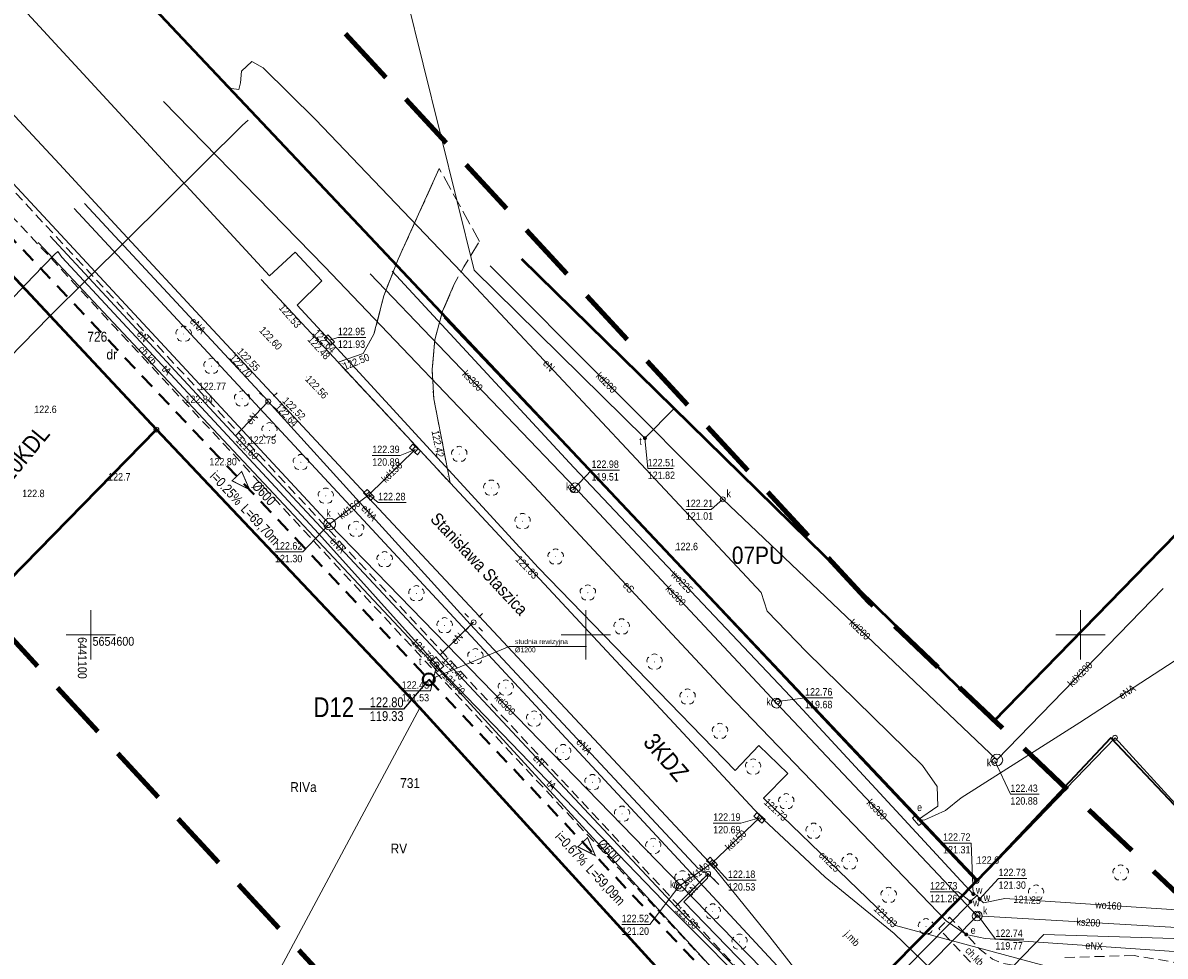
# Model space of a CAD drawing. Header units: metres. Extents: x 10302 to 38325, y -10115 to 6670.
# Tile 25 of 29: x 10877 to 10992, y -5478 to -5384. Entities that reach past the tile are written whole.
import ezdxf
from ezdxf.enums import TextEntityAlignment as Align

# ---------------------------------------------------------------- set-up
doc = ezdxf.new("R2010")
doc.units = ezdxf.units.M
for name, pattern in [('1.0_0.5', [1.5, 1, -0.5]), ('1.5_0.5', [2, 1.5, -0.5]), ('1.5_1.0', [2.5, 1.5, -1]), ('2', [0.9, 0.6, -0.3]), ('219-500', [0]), ('PRZER3-1', [4, 3, -1])]:
    doc.linetypes.add(name, pattern=pattern)
for name, color, linetype, lineweight in [('!kanalizacja deszczowa', 24, '1.5_1.0', 40), ('!opisy', 7, 'Continuous', 18), ('!studnie', 24, 'Continuous', 40), ('Warstwa 63', 7, 'Continuous', 0), ('z - kartowanie', 1, 'Continuous', 5), ('z - MPZT', 121, 'PRZER3-1', 18)]:
    doc.layers.add(name, color=color, linetype=linetype, lineweight=lineweight)
for name, color, linetype in [('202-punkt graniczny', 7, 'Continuous'), ('203-punkt graniczny', 7, 'Continuous'), ('209-oznaczenie konturu klasyfikacyjnego', 7, 'Continuous'), ('211-numer działki ewidencyjnej', 7, 'Continuous'), ('217-kontur klasyfikacyjny', 7, 'Continuous'), ('218-kontur użytku gruntowego', 7, 'Continuous'), ('219-działka ewidencyjna', 7, 'Continuous'), ('312-budynek ewidencyjny', 7, 'Continuous'), ('994-Nazwa ulicy', 7, 'Continuous'), ('chodnik', 7, 'Continuous'), ('chodnik-Atr17', 7, 'Continuous'), ('drzewo liściaste', 7, 'Continuous'), ('elektroenergetyczne urządzenie techniczne', 7, 'Continuous'), ('elektroenergetyczne urządzenie techniczne-Atr17', 7, 'Continuous'), ('jezdnia', 7, 'Continuous'), ('jezdnia-Atr17', 7, 'Continuous'), ('komora podziemna', 7, 'Continuous'), ('kratka ściekowa', 7, 'Continuous'), ('krawężnik', 7, 'Continuous'), ('latarnia', 7, 'Continuous'), ('Liczby', 7, 'Continuous'), ('Linie_odn', 24, 'Continuous'), ('ogrodzenie trwałe', 7, 'Continuous'), ('Opis_PZ', 24, 'Continuous'), ('pikieta naturalna', 7, 'Continuous'), ('pikieta naturalna-Atr2', 7, 'Continuous'), ('pikieta sztuczna', 7, 'Continuous'), ('pikieta sztuczna-Atr2', 7, 'Continuous'), ('przewód ciepłowniczy', 7, 'Continuous'), ('przewód ciepłowniczy-Atr1', 7, 'Continuous'), ('przewód elektroenergetyczny podziemny', 7, 'Continuous'), ('przewód elektroenergetyczny podziemny-Atr1', 7, 'Continuous'), ('przewód gazowy', 7, 'Continuous'), ('przewód kanalizacyjny', 7, 'Continuous'), ('przewód kanalizacyjny-Atr1', 7, 'Continuous'), ('przewód telekomunikacyjny podziemny', 7, 'Continuous'), ('przewód telekomunikacyjny podziemny-Atr1', 7, 'Continuous'), ('przewód wodociągowy', 7, 'Continuous'), ('przewód wodociągowy-Atr1', 7, 'Continuous'), ('rzedna', 7, 'Continuous'), ('rzedna-Atr2', 7, 'Continuous'), ('rzedna-Atr3', 7, 'Continuous'), ('szafa elektroenergetyczna lub kontener', 7, 'Continuous'), ('szafa elektroenergetyczna lub kontener-Atr17', 7, 'Continuous'), ('Teksty', 24, 'Continuous'), ('telekomunikacyjne urządzenie techniczne', 7, 'Continuous'), ('telekomunikacyjne urządzenie techniczne-Atr17', 7, 'Continuous'), ('Wymiary', 7, 'Continuous'), ('właz do komory lub kanału - okrągły', 7, 'Continuous'), ('właz do komory lub kanału - okrągły-Atr17', 7, 'Continuous'), ('Zakres', 7, 'Continuous'), ('zasuwa lub zawór', 7, 'Continuous'), ('zasuwa lub zawór-Atr17', 7, 'Continuous')]:
    doc.layers.add(name, color=color, linetype=linetype)
doc.styles.add('MapaZas', font='geodezja.shx', dxfattribs={"width": 0.9})
doc.styles.get("Standard").update_dxf_attribs({"font": 'arial.ttf'})
doc.linetypes.add('902-500', pattern='A,3.75,0,[1,ksztalty.shx,S=0.5,R=0,X=0,Y=0],3.75', length=7.5)
doc.linetypes.add('OLZ', pattern='A,3,-1,[36,msgB.shx,S=0.008,R=0,X=-0.5,Y=0],3', length=7)

# ---------------------------------------------------------------- blocks, each defined once
blk = doc.blocks.new('202')
at = {"color": 0, "linetype": 'Continuous', "lineweight": 0}
blk.add_circle((0, 0), 0.25, dxfattribs=at)
blk = doc.blocks.new('203')
at = {"linetype": 'Continuous', "lineweight": 0}
h = blk.add_hatch(color=0, dxfattribs=at)
edge = h.paths.add_edge_path()
edge.add_arc((0, 0), 0.045, 0, 360)
blk = doc.blocks.new('US22')
at = {"color": 0, "linetype": 'Continuous', "lineweight": 13}
blk.add_circle((0, 0), 0.25, dxfattribs=at)
blk = doc.blocks.new('PW01')
at = {"linetype": 'Continuous', "lineweight": 13}
h = blk.add_hatch(color=0, dxfattribs=at)
edge = h.paths.add_edge_path()
edge.add_arc((0, 0), 0.045, 0, 360)
blk = doc.blocks.new('US25')
at = {"linetype": 'Continuous', "lineweight": 0}
h = blk.add_hatch(color=0, dxfattribs=at)
edge = h.paths.add_edge_path()
edge.add_arc((0, 0), 0.2, 0, 360)
blk = doc.blocks.new('US05')
at = {"color": 0, "linetype": 'Continuous', "lineweight": 13}
for p, q in [((-0.525, -0.25), (-0.525, 0.25)), ((-0.525, 0.25), (-0.175, 0.25)), ((-0.175, -0.25), (-0.175, 0.25)), ((-0.175, 0.25), (0.175, 0.25)), ((0.175, -0.25), (0.175, 0.25)), ((0.175, 0.25), (0.525, 0.25)), ((0.525, -0.25), (0.525, 0.25)), ((-0.525, -0.25), (-0.175, -0.25)), ((-0.175, -0.25), (0.175, -0.25)), ((0.175, -0.25), (0.525, -0.25))]:
    blk.add_line(p, q, dxfattribs=at)
blk = doc.blocks.new('US18')
at = {"color": 0, "linetype": 'Continuous', "lineweight": 13}
for p, q in [((-0.5, -0.25), (-0.5, 0.25)), ((-0.5, 0.25), (0.5, 0.25)), ((0.5, -0.25), (0.5, 0.25)), ((-0.5, -0.25), (0.5, -0.25))]:
    blk.add_line(p, q, dxfattribs=at)
blk = doc.blocks.new('SM01')
at = {"color": 0, "linetype": 'Continuous', "lineweight": 13}
for p, q in [((-0.53, 0.531), (-0.883, 0.884)), ((0.531, 0.531), (0.884, 0.884)), ((-0.53, -0.53), (-0.883, -0.883)), ((0.531, -0.53), (0.884, -0.883))]:
    blk.add_line(p, q, dxfattribs=at)
blk.add_circle((0, 0), 0.25, dxfattribs=at)
blk = doc.blocks.new('OP021')
at = {"linetype": 'Continuous', "lineweight": 13}
h = blk.add_hatch(color=0, dxfattribs=at)
edge = h.paths.add_edge_path()
edge.add_arc((0, 0), 0.05, 0, 360)
at = {"color": 0, "linetype": 'Continuous', "lineweight": 13}
for centre, start, end in [((-0.38, 0.124), 121.308, 202.548), ((0, 0.4), 49.272, 130.728), ((0.38, 0.124), 337.452, 58.692), ((-0.235, -0.324), 193.221, 274.871), ((0.235, -0.324), 265.129, 346.779)]:
    blk.add_arc(centre, 0.4, start, end, dxfattribs=at)

msp = doc.modelspace()

# ---------------------------------------------------------------- linework, layer by layer
at = {"layer": '!kanalizacja deszczowa'}
msp.add_lwpolyline([(10600, -5104.77), (10609.53, -5114.66), (10649.85, -5156.73), (10677.22, -5186.11), (10709.09, -5220.33), (10754.76, -5269.22), (10789.47, -5306.28), (10819.53, -5338.97), (10822.28, -5349), (10870.2, -5399.74), (10918.06, -5450.42), (10958.64, -5493.38), (10949.33, -5508.16)], dxfattribs=at)
at = {"layer": '!kanalizacja deszczowa', "linetype": 'ByBlock'}
for points in [[(10899.95, -5431.24, 0.1, 0.1, 0), (10899.16, -5429.42, 0.1, 0.1, 0), (10898.18, -5430.35, 0.1, 0.1, 0)], [(10934.89, -5468.23, 0.1, 0.1, 0), (10934.1, -5466.41, 0.1, 0.1, 0), (10933.12, -5467.34, 0.1, 0.1, 0)]]:
    msp.add_lwpolyline(points, format="xyseb", close=True, dxfattribs=at)
at = {"layer": '!opisy', "color": 24}
msp.add_lwpolyline([(10933.99, -5447.08), (10926.19, -5447.08), (10918.63, -5450.22)], dxfattribs=at)
at = {"layer": '!studnie'}
msp.add_circle((10918.06, -5450.42), 0.6, dxfattribs=at)
at = {"color": 0, "lineweight": 13}
for p, q in [((10883.92, -5448.41), (10883.92, -5443.41)), ((10883.92, -5448.41), (10883.92, -5443.41)), ((10933.92, -5448.41), (10933.92, -5443.41)), ((10933.92, -5448.41), (10933.92, -5443.41)), ((10983.92, -5448.41), (10983.92, -5443.41)), ((10983.92, -5448.41), (10983.92, -5443.41)), ((10983.92, -5448.41), (10983.92, -5443.41)), ((10983.92, -5448.41), (10983.92, -5443.41)), ((10881.42, -5445.91), (10886.42, -5445.91)), ((10881.42, -5445.91), (10886.42, -5445.91)), ((10931.42, -5445.91), (10936.42, -5445.91)), ((10931.42, -5445.91), (10936.42, -5445.91)), ((10981.42, -5445.91), (10983.92, -5445.91)), ((10981.42, -5445.91), (10983.92, -5445.91)), ((10983.92, -5445.91), (10986.42, -5445.91)), ((10983.92, -5445.91), (10986.42, -5445.91))]:
    msp.add_line(p, q, dxfattribs=at)
at = {"layer": '217-kontur klasyfikacyjny', "color": 3, "linetype": 'Continuous', "lineweight": 13}
for points in [[(10890.54, -5425.18), (10849.85, -5466.75)], [(10887.79, -5508.18), (10917.14, -5453.3)], [(10917.14, -5453.3), (10887.79, -5508.18)]]:
    msp.add_lwpolyline(points, dxfattribs=at)
at = {"layer": '217-kontur klasyfikacyjny', "color": 3, "linetype": 'Continuous', "lineweight": 13, "flags": 128}
for points in [[(10917.14, -5453.3), (10890.54, -5425.18)], [(10952.53, -5492.05), (10917.14, -5453.3)]]:
    msp.add_lwpolyline(points, dxfattribs=at)
at = {"layer": '218-kontur użytku gruntowego', "color": 3, "linetype": 'Continuous', "lineweight": 13, "flags": 128}
for points in [[(10910.99, -5404.53), (10973.42, -5470.78)], [(10973.42, -5470.78), (10910.99, -5404.53)], [(10917.14, -5453.3), (10890.54, -5425.18)], [(10890.54, -5425.18), (10917.14, -5453.3)], [(10952.53, -5492.05), (10917.14, -5453.3)], [(10917.14, -5453.3), (10952.53, -5492.05)], [(10973.42, -5470.78), (10987.4, -5456.32)], [(10987.4, -5456.32), (10973.42, -5470.78)], [(10987.4, -5456.32), (11000.92, -5471.11)], [(11000.92, -5471.11), (10987.4, -5456.32)]]:
    msp.add_lwpolyline(points, dxfattribs=at)
at = {"layer": '218-kontur użytku gruntowego', "color": 3, "linetype": 'Continuous', "lineweight": 13}
for points in [[(10890.54, -5425.18), (10849.85, -5466.75)], [(10849.85, -5466.75), (10890.54, -5425.18)]]:
    msp.add_lwpolyline(points, dxfattribs=at)
at = {"layer": '219-działka ewidencyjna', "color": 3, "linetype": '219-500', "lineweight": 13, "flags": 128}
for points in [[(10882.23, -5402.83), (10958.95, -5485.51)], [(10910.99, -5404.53), (10973.42, -5470.78)], [(10920.09, -5450.52), (10878.58, -5406.28)], [(10876.87, -5410.54), (10890.54, -5425.18)], [(10917.14, -5453.3), (10890.54, -5425.18)], [(10955.41, -5489.14), (10920.09, -5450.52)], [(10952.53, -5492.05), (10917.14, -5453.3)], [(10973.42, -5470.78), (10987.4, -5456.32)], [(11000.92, -5471.11), (10987.4, -5456.32)], [(10958.95, -5485.51), (10973.42, -5470.78)]]:
    msp.add_lwpolyline(points, dxfattribs=at)
at = {"layer": '219-działka ewidencyjna', "color": 3, "linetype": '219-500', "lineweight": 13}
msp.add_lwpolyline([(10890.54, -5425.18), (10849.85, -5466.75)], dxfattribs=at)
at = {"layer": '312-budynek ewidencyjny', "color": 7, "linetype": 'Continuous', "lineweight": 50, "flags": 128}
for points in [[(10975.11, -5454.67), (10927.45, -5407.94)], [(10992, -5437.37), (10975.11, -5454.67)]]:
    msp.add_lwpolyline(points, dxfattribs=at)
at = {"layer": '312-budynek ewidencyjny', "color": 7, "linetype": 'Continuous', "lineweight": 50}
msp.add_lwpolyline([(11002.74, -5426.41), (10992, -5437.37)], dxfattribs=at)
at = {"layer": 'chodnik', "color": 7, "linetype": '1.0_0.5', "lineweight": 13, "flags": 128}
for points in [[(10963.65, -5489.58), (10962.2, -5490.66), (10961.37, -5491.2), (10960.73, -5491.35), (10960.16, -5491.2), (10959.44, -5490.52), (10942.24, -5472.13), (10913.17, -5440.91), (10899.87, -5426.6), (10894.81, -5421.18), (10887.72, -5413.54), (10881.02, -5406.33), (10867.29, -5391.54), (10863.38, -5387.36), (10862.1, -5388.76), (10865.92, -5392.84), (10879.73, -5407.68), (10886.33, -5414.82), (10893.47, -5422.49), (10898.66, -5428.04), (10911.8, -5442.24), (10940.89, -5473.42), (10958.07, -5491.81), (10959.95, -5493.89), (10960.21, -5494.56)], [(10973.45, -5480.83), (10977.39, -5479.34), (10976, -5479.1), (10975.02, -5478.7), (10973.78, -5477.71), (10970.69, -5474.44), (10969.61, -5475.61), (10973.02, -5479.24), (10973.45, -5479.97)]]:
    msp.add_lwpolyline(points, close=True, dxfattribs=at)
at = {"layer": 'chodnik', "color": 7, "linetype": '1.0_0.5', "lineweight": 13}
msp.add_lwpolyline([(10994.26, -5479.15), (10989.33, -5478.33), (10982.32, -5478.52)], dxfattribs=at)
at = {"layer": 'jezdnia', "color": 7, "linetype": '1.5_0.5', "lineweight": 13, "flags": 128}
msp.add_lwpolyline([(10923.19, -5406.15), (10919.12, -5398.78), (10914.98, -5407.94), (10913.51, -5411.67), (10912.52, -5415.54), (10911.42, -5417.48), (10908.89, -5418.37), (10920.23, -5430.57), (10918.56, -5422.08), (10918.4, -5419.09), (10918.67, -5416.09), (10919.45, -5413.2), (10920.64, -5410.48), (10921.6, -5408.74)], close=True, dxfattribs=at)
at = {"layer": 'komora podziemna', "color": 6, "linetype": 'Continuous', "lineweight": 13, "flags": 128}
msp.add_lwpolyline([(10907.85, -5415.61), (10908.52, -5416.32), (10908.15, -5416.65), (10907.51, -5415.95)], close=True, dxfattribs=at)
at = {"layer": 'komora podziemna', "color": 32, "linetype": 'Continuous', "lineweight": 13, "flags": 128}
for points in [[(10933.35, -5431.07), (10933.31, -5431.26), (10933.2, -5431.42), (10933.04, -5431.53), (10932.85, -5431.56), (10932.66, -5431.52), (10932.5, -5431.41), (10932.39, -5431.25), (10932.35, -5431.05), (10932.4, -5430.87), (10932.51, -5430.71), (10932.67, -5430.6), (10932.86, -5430.56), (10933.05, -5430.61), (10933.21, -5430.72), (10933.32, -5430.88)], [(10908.64, -5434.73), (10908.59, -5434.96), (10908.45, -5435.14), (10908.26, -5435.27), (10908.03, -5435.32), (10907.8, -5435.26), (10907.61, -5435.13), (10907.49, -5434.94), (10907.44, -5434.71), (10907.5, -5434.48), (10907.63, -5434.29), (10907.82, -5434.16), (10908.05, -5434.12), (10908.28, -5434.17), (10908.47, -5434.3), (10908.6, -5434.5)], [(10953.65, -5452.63), (10953.69, -5452.83), (10953.64, -5453.01), (10953.53, -5453.17), (10953.37, -5453.28), (10953.18, -5453.32), (10952.99, -5453.27), (10952.83, -5453.16), (10952.72, -5453), (10952.69, -5452.81), (10952.73, -5452.62), (10952.84, -5452.46), (10953.01, -5452.35), (10953.2, -5452.32), (10953.39, -5452.36), (10953.54, -5452.47)], [(10976.01, -5458.34), (10976.06, -5458.57), (10976.01, -5458.8), (10975.87, -5458.99), (10975.68, -5459.11), (10975.45, -5459.16), (10975.22, -5459.11), (10975.03, -5458.97), (10974.91, -5458.78), (10974.86, -5458.55), (10974.91, -5458.32), (10975.05, -5458.13), (10975.24, -5458.01), (10975.47, -5457.96), (10975.7, -5458.01), (10975.89, -5458.15)], [(10944.08, -5471.24), (10944.03, -5471.47), (10943.89, -5471.65), (10943.7, -5471.78), (10943.47, -5471.83), (10943.24, -5471.77), (10943.05, -5471.64), (10942.93, -5471.45), (10942.88, -5471.22), (10942.94, -5470.99), (10943.07, -5470.8), (10943.26, -5470.67), (10943.49, -5470.63), (10943.72, -5470.68), (10943.91, -5470.81), (10944.04, -5471.01)], [(10973.98, -5474.34), (10973.93, -5474.53), (10973.82, -5474.69), (10973.66, -5474.79), (10973.47, -5474.83), (10973.28, -5474.79), (10973.12, -5474.67), (10973.01, -5474.51), (10972.98, -5474.32), (10973.02, -5474.13), (10973.13, -5473.97), (10973.29, -5473.87), (10973.48, -5473.83), (10973.67, -5473.87), (10973.83, -5473.99), (10973.94, -5474.15)]]:
    msp.add_lwpolyline(points, close=True, dxfattribs=at)
at = {"layer": 'komora podziemna', "color": 30, "linetype": 'Continuous', "lineweight": 13, "flags": 128}
msp.add_lwpolyline([(10918.15, -5448.7), (10918.77, -5448.15), (10919.57, -5449.09), (10918.95, -5449.63)], close=True, dxfattribs=at)
at = {"layer": 'krawężnik', "color": 7, "linetype": 'Continuous', "lineweight": 13, "flags": 128}
for points in [[(10822.27, -5335.41), (10823.13, -5336.41), (10848.22, -5363.41), (10848.64, -5363.85), (10880.73, -5398.34), (10886.73, -5404.85), (10895.8, -5414.63), (10911.66, -5431.67), (10912.03, -5432.13), (10946.34, -5468.84), (10946.75, -5469.32), (10952.52, -5476.43)], [(10908.89, -5418.37), (10911.42, -5417.48), (10912.52, -5415.54), (10913.51, -5411.67), (10914.98, -5407.94), (10919.12, -5398.78)], [(10901.11, -5410.01), (10908.89, -5418.37), (10920.23, -5430.57), (10951.88, -5464.57)], [(10920.64, -5410.48), (10919.45, -5413.2), (10918.67, -5416.09), (10918.4, -5419.09), (10918.56, -5422.08), (10920.23, -5430.57)], [(10999.87, -5481.03), (10998.29, -5482.57), (10996.79, -5483.45), (10994.32, -5484.52), (10991.78, -5484.94), (10988.72, -5485.02), (10984.4, -5485.17), (10980.15, -5485.22), (10977.54, -5485), (10975.17, -5484.22), (10972.33, -5482.6), (10969.81, -5480.65), (10965.1, -5476.1), (10958.11, -5470.42), (10951.88, -5464.57)], [(10952.52, -5476.43), (10957.45, -5482.74), (10962.51, -5488.35), (10963.65, -5489.58)]]:
    msp.add_lwpolyline(points, dxfattribs=at)
at = {"layer": 'Linie_odn'}
msp.add_lwpolyline([(10918.06, -5450.42), (10915.51, -5453.43), (10911.01, -5453.43)], dxfattribs=at)
at = {"layer": 'ogrodzenie trwałe', "color": 7, "linetype": '902-500', "lineweight": 35, "flags": 128}
for points in [[(10919.63, -5413.84), (10945.85, -5441.45), (10973.49, -5470.66)], [(10973.49, -5470.66), (10986.98, -5456.32), (11000.93, -5471.07)]]:
    msp.add_lwpolyline(points, dxfattribs=at)
at = {"layer": 'przewód ciepłowniczy', "color": 212, "linetype": 'Continuous', "lineweight": 13, "flags": 128}
for points in [[(10908.02, -5416.13), (10904.75, -5412.6), (10907.26, -5410.15), (10904.55, -5407.23), (10901.98, -5409.65), (10873.48, -5378.76), (10849.78, -5353.18), (10852.29, -5350.69), (10849.58, -5347.86), (10847.04, -5350.26), (10808.17, -5308.2), (10784.47, -5282.76), (10784.38, -5282.67), (10780, -5277.97)], [(10908.02, -5416.13), (10929.16, -5439.13), (10949.01, -5459.61), (10951.42, -5457.09), (10954.34, -5459.93), (10951.87, -5462.42), (10965.22, -5475.29), (10995.61, -5483.48), (11006.72, -5496.95), (11009.31, -5517.63)]]:
    msp.add_lwpolyline(points, dxfattribs=at)
at = {"layer": 'przewód elektroenergetyczny podziemny', "color": 1, "linetype": 'Continuous', "lineweight": 13, "flags": 128}
for points in [[(10967.45, -5464.65), (10969.49, -5463.23), (10969.44, -5461.24), (10967.95, -5459.13), (10956.23, -5447.63), (10952.26, -5443.54), (10951.66, -5441.63), (10939.03, -5428.14), (10921.36, -5409.26), (10906.62, -5393.85), (10901.33, -5388.62), (10900.17, -5387.99), (10899.15, -5388.94), (10899.04, -5390.14), (10898.87, -5390.81), (10898.11, -5390.69), (10897.83, -5390.52)], [(10972.36, -5476.2), (10970.35, -5474.82), (10948.25, -5451.83), (10928.24, -5430.4), (10907.53, -5408.69), (10891.26, -5392.02)], [(10883.28, -5402.33), (10901.82, -5422.3), (10901.84, -5422.34)], [(10898.54, -5425.8), (10879.79, -5405.64)], [(10898.54, -5425.8), (10901.84, -5422.34)], [(10901.84, -5422.34), (10922.24, -5444.84)], [(10919.22, -5447.93), (10898.54, -5425.8)], [(10919.22, -5447.93), (10922.59, -5444.65)], [(10922.24, -5444.84), (10922.59, -5444.65)], [(10922.24, -5444.84), (10945.29, -5469.54), (10946.25, -5470.03), (10946.29, -5470.06)], [(10943, -5473.38), (10919.22, -5447.93)], [(10943, -5473.38), (10946.29, -5470.06)], [(10965.24, -5494.61), (10961.26, -5490.87), (10943.82, -5472.89), (10946.21, -5470.52), (10946.29, -5470.06)], [(10946.29, -5470.06), (10947.38, -5471.14)], [(10970.85, -5489.6), (10964.47, -5496.14), (10956.27, -5486.88), (10943, -5473.38)], [(10996.29, -5478.12), (10974.29, -5476.59), (10972.36, -5476.2)]]:
    msp.add_lwpolyline(points, dxfattribs=at)
at = {"layer": 'przewód elektroenergetyczny podziemny', "color": 1, "linetype": 'Continuous', "lineweight": 13}
msp.add_lwpolyline([(11009.9, -5434.23), (11009.72, -5434.43), (11009.38, -5435.16), (11008.4, -5436.02), (10998.53, -5445.47), (10993.36, -5448.57), (10983.86, -5454.79), (10971.85, -5462.39), (10970.26, -5463.67), (10968.19, -5464.62), (10967.45, -5464.65)], dxfattribs=at)
at = {"layer": 'przewód gazowy', "color": 40, "linetype": 'Continuous', "lineweight": 13}
msp.add_lwpolyline([(11025.78, -5451.57), (11010.72, -5466.62), (10998.79, -5476.76), (10980.22, -5476.21), (10974, -5482.6), (10964.11, -5492.72), (10962.13, -5494.76), (10961.3, -5495.61)], dxfattribs=at)
at = {"layer": 'przewód kanalizacyjny', "color": 34, "linetype": 'Continuous', "lineweight": 13, "flags": 128}
for points in [[(10908.04, -5434.72), (10867.25, -5390.85)], [(10924.26, -5408.64), (10947.76, -5432.22)], [(10932.85, -5431.06), (10912.13, -5409.42)], [(10916.67, -5427.18), (10912, -5431.77)], [(10953.19, -5452.82), (10932.85, -5431.06)], [(10908.04, -5434.72), (10912, -5431.77)], [(10947.76, -5432.22), (10975.46, -5458.56)], [(10943.48, -5471.23), (10908.04, -5434.72)], [(10975.46, -5458.56), (10992.28, -5441.22)], [(10973.48, -5474.33), (10953.19, -5452.82)], [(10951.48, -5464.41), (10946.68, -5468.95)], [(10943.48, -5471.23), (10946.68, -5468.95)], [(10962.66, -5490.84), (10943.48, -5471.23)], [(10957.07, -5490.96), (10973.48, -5474.33)], [(10973.48, -5474.33), (10995.94, -5475.64)]]:
    msp.add_lwpolyline(points, dxfattribs=at)
at = {"layer": 'przewód telekomunikacyjny podziemny', "color": 30, "linetype": 'Continuous', "lineweight": 13, "flags": 128}
for points in [[(10897.95, -5355.88), (10898.71, -5356.64), (10897.62, -5357.73), (10914.07, -5374.32), (10922.65, -5409.07), (10939.9, -5426.04), (10942.85, -5423.04)], [(10880.57, -5407.19), (10880.98, -5407.75), (10906.94, -5435.72), (10918.4, -5448.44), (10918.86, -5448.9)], [(10918.86, -5448.9), (10919.17, -5449.4), (10941.74, -5472.79), (10952.62, -5483.7), (10953.18, -5484.14)]]:
    msp.add_lwpolyline(points, dxfattribs=at)
at = {"layer": 'przewód telekomunikacyjny podziemny', "color": 30, "linetype": 'Continuous', "lineweight": 13}
msp.add_lwpolyline([(10837.11, -5452.84), (10851.04, -5438.18), (10878.08, -5409.71), (10880.24, -5407.47), (10880.57, -5407.19)], dxfattribs=at)
at = {"layer": 'przewód wodociągowy', "color": 5, "linetype": 'Continuous', "lineweight": 13}
msp.add_lwpolyline([(10840.24, -5456.26), (10849.66, -5446.64), (10852.65, -5441.46), (10879.71, -5413.77), (10899.24, -5394.42), (10899.81, -5393.89)], dxfattribs=at)
at = {"layer": 'przewód wodociągowy', "color": 5, "linetype": 'Continuous', "lineweight": 13, "flags": 128}
for points in [[(10914.37, -5409.15), (10932.7, -5429), (10954.6, -5452.14), (10973.08, -5472.11)], [(10973.47, -5472.23), (10973.08, -5472.11)], [(10955.79, -5490.25), (10972.67, -5473.1), (10972.8, -5472.88)], [(10972.8, -5472.88), (10973.47, -5472.23)], [(10973.47, -5472.23), (10973.72, -5472.62)], [(10973.72, -5472.62), (10974.12, -5473), (10976.27, -5472.57), (10997.18, -5473.95), (11000.94, -5478.06)]]:
    msp.add_lwpolyline(points, dxfattribs=at)
at = {"layer": 'rzedna-Atr2', "color": 6, "lineweight": 13, "flags": 128}
msp.add_lwpolyline([(10908.02, -5416.13), (10908.87, -5415.87), (10911.69, -5415.87)], dxfattribs=at)
at = {"layer": 'rzedna-Atr2', "color": 30, "lineweight": 13, "flags": 128}
msp.add_lwpolyline([(10939.9, -5426.04), (10940.18, -5429.12), (10942.74, -5429.12)], dxfattribs=at)
at = {"layer": 'rzedna-Atr2', "color": 34, "lineweight": 13, "flags": 128}
for points in [[(10916.67, -5427.18), (10915.17, -5427.78), (10912.35, -5427.78)], [(10912, -5431.77), (10912.94, -5432.55), (10915.79, -5432.55)], [(10951.48, -5464.41), (10949.59, -5464.94), (10946.8, -5464.94)], [(10946.68, -5468.95), (10948.29, -5470.72), (10951.14, -5470.72)]]:
    msp.add_lwpolyline(points, dxfattribs=at)
at = {"layer": 'rzedna-Atr2', "color": 7, "lineweight": 13, "flags": 128}
for points in [[(10932.61, -5431.26), (10934.5, -5429.28), (10937.32, -5429.28)], [(10947.76, -5432.22), (10946.59, -5433.24), (10944.03, -5433.24)], [(10907.91, -5434.83), (10905.34, -5437.54), (10902.52, -5437.54)], [(10918.86, -5448.92), (10918.22, -5451.59), (10915.33, -5451.59)], [(10953.3, -5452.66), (10956.08, -5452.29), (10958.9, -5452.29)], [(10975.25, -5458.65), (10976.83, -5462.03), (10979.72, -5462.03)], [(10943.33, -5471.35), (10940.4, -5475.19), (10937.55, -5475.19)], [(10973.5, -5474.21), (10975.31, -5476.68), (10978.2, -5476.68)]]:
    msp.add_lwpolyline(points, dxfattribs=at)
at = {"layer": 'rzedna-Atr2', "color": 5, "lineweight": 13, "flags": 128}
for points in [[(10973.08, -5472.11), (10972.88, -5466.96), (10970.03, -5466.96)], [(10973.72, -5472.62), (10975.63, -5470.54), (10978.48, -5470.54)], [(10972.8, -5472.88), (10971.56, -5471.89), (10968.71, -5471.89)]]:
    msp.add_lwpolyline(points, dxfattribs=at)
at = {"layer": 'z - MPZT', "linetype": 'Continuous', "lineweight": 50}
msp.add_line((10873.01, -5443.08), (10890.54, -5425.18), dxfattribs=at)
for points in [[(10761.35, -5245.98), (10794.2, -5280.78), (10897.19, -5389.89), (10910.99, -5404.53), (10973.42, -5470.78), (10982.46, -5461.43)], [(10939.68, -5533.75), (10954.09, -5519.01), (10939.76, -5505.07), (10952.53, -5492.05), (10917.14, -5453.3), (10890.54, -5425.18), (10876.87, -5410.54), (10814.15, -5343.82), (10816.18, -5341.94), (10806.21, -5331.28), (10800.43, -5325), (10779.98, -5301.61), (10768.17, -5288.76), (10759.88, -5279.43), (10743.05, -5261.22)], [(10952.53, -5492.05), (10955.41, -5489.14), (10958.95, -5485.51), (10973.42, -5470.78)]]:
    msp.add_lwpolyline(points, dxfattribs=at)
at = {"layer": 'Zakres', "color": 6, "linetype": '2', "lineweight": 100, "ltscale": 10}
for points in [[(10994.95, -5585.77), (11050.69, -5533.56), (11008.72, -5486.28), (10962.49, -5442.54), (10805.36, -5271.97)], [(10734.3, -5292.33), (10908.87, -5482.05), (10922.98, -5518.04), (10994.95, -5585.77)]]:
    msp.add_lwpolyline(points, dxfattribs=at)

# ---------------------------------------------------------------- block references
at = {"layer": '202-punkt graniczny', "color": 3, "linetype": 'Continuous', "lineweight": 13}
for p in [(10890.54, -5425.18), (10987.4, -5456.32), (10973.42, -5470.78)]:
    msp.add_blockref('202', p, dxfattribs=at)
at = {"layer": '203-punkt graniczny', "color": 3, "linetype": 'Continuous', "lineweight": 13}
for p in [(10920.09, -5450.52), (10917.14, -5453.3)]:
    msp.add_blockref('203', p, dxfattribs=at)
at = {"layer": 'drzewo liściaste', "color": 94, "linetype": 'Continuous', "lineweight": 13}
for p in [(10893.29, -5415.51), (10896.1, -5418.76), (10899.2, -5422.06), (10901.96, -5425.27), (10905.13, -5428.48)]:
    msp.add_blockref('OP021', p, dxfattribs=at)
at = {"layer": 'elektroenergetyczne urządzenie techniczne', "color": 1, "linetype": 'Continuous', "lineweight": 13}
msp.add_blockref('US25', (10972.36, -5476.2), dxfattribs=at)
at = {"layer": 'kratka ściekowa', "color": 34, "linetype": 'Continuous', "lineweight": 13}
for p, rotation in [((10916.67, -5427.18), 319.32), ((10912, -5431.77), 133.12), ((10951.48, -5464.41), 138.78), ((10946.68, -5468.95), 133.66)]:
    msp.add_blockref('US05', p, dxfattribs=dict(at, rotation=rotation))
at = {"layer": 'latarnia', "color": 7, "linetype": 'Continuous', "lineweight": 13}
for p in [(10901.84, -5422.34), (10922.59, -5444.65), (10946.29, -5470.06)]:
    msp.add_blockref('SM01', p, dxfattribs=at)
at = {"layer": 'pikieta naturalna', "color": 7, "linetype": 'Continuous', "lineweight": 13}
for p in [(10878.2, -5423.5), (10885.66, -5430.32), (10943, -5437.36), (10973.43, -5469.05)]:
    msp.add_blockref('PW01', p, dxfattribs=at)
at = {"layer": 'pikieta sztuczna', "color": 7, "linetype": 'Continuous', "lineweight": 13}
for p in [(10898.42, -5417.46), (10898.48, -5417.37), (10908.18, -5417.58), (10908.28, -5417.39), (10909.31, -5418.48), (10905.69, -5419.86), (10894.81, -5421.18), (10893.47, -5422.49), (10903.02, -5422.45), (10903.08, -5422.35), (10899.87, -5426.6), (10898.66, -5428.04), (10919.94, -5429.9)]:
    msp.add_blockref('PW01', p, dxfattribs=at)
at = {"layer": 'rzedna', "color": 6, "linetype": 'Continuous', "lineweight": 13}
msp.add_blockref('PW01', (10908.02, -5416.13), dxfattribs=at)
at = {"layer": 'rzedna', "color": 1, "linetype": 'Continuous', "lineweight": 13}
for p in [(10898.54, -5425.8), (10919.22, -5447.93), (10943, -5473.38)]:
    msp.add_blockref('PW01', p, dxfattribs=at)
at = {"layer": 'rzedna', "color": 30, "linetype": 'Continuous', "lineweight": 13}
for p in [(10939.9, -5426.04), (10918.4, -5448.44), (10918.86, -5448.92), (10919.17, -5449.4)]:
    msp.add_blockref('PW01', p, dxfattribs=at)
at = {"layer": 'rzedna', "color": 34, "linetype": 'Continuous', "lineweight": 13}
for p in [(10916.67, -5427.18), (10912, -5431.77), (10932.61, -5431.26), (10947.76, -5432.22), (10907.91, -5434.83), (10953.3, -5452.66), (10975.25, -5458.65), (10951.48, -5464.41), (10946.68, -5468.95), (10943.33, -5471.35), (10973.5, -5474.21)]:
    msp.add_blockref('PW01', p, dxfattribs=at)
at = {"layer": 'rzedna', "color": 212, "linetype": 'Continuous', "lineweight": 13}
for p in [(10929.16, -5439.13), (10951.87, -5462.42), (10965.22, -5475.29)]:
    msp.add_blockref('PW01', p, dxfattribs=at)
at = {"layer": 'rzedna', "color": 5, "linetype": 'Continuous', "lineweight": 13}
for p in [(10973.08, -5472.11), (10972.8, -5472.88), (10973.72, -5472.62), (10976.27, -5472.57)]:
    msp.add_blockref('PW01', p, dxfattribs=at)
at = {"layer": 'szafa elektroenergetyczna lub kontener', "color": 1, "linetype": 'Continuous', "lineweight": 13, "rotation": 130.68}
msp.add_blockref('US18', (10967.45, -5464.65), dxfattribs=at)
at = {"layer": 'telekomunikacyjne urządzenie techniczne', "color": 30, "linetype": 'Continuous', "lineweight": 13}
msp.add_blockref('US25', (10939.9, -5426.04), dxfattribs=at)
at = {"layer": 'właz do komory lub kanału - okrągły', "color": 7, "linetype": 'Continuous', "lineweight": 13}
for p in [(10932.61, -5431.26), (10947.76, -5432.22), (10907.91, -5434.83), (10918.86, -5448.92), (10953.3, -5452.66), (10975.25, -5458.65), (10943.33, -5471.35), (10973.5, -5474.21)]:
    msp.add_blockref('US22', p, dxfattribs=at)
at = {"layer": 'z - kartowanie', "color": 94, "linetype": 'Continuous', "lineweight": 13}
for p in [(10921.14, -5427.65), (10924.38, -5431.07), (10907.65, -5431.88), (10927.54, -5434.44), (10910.72, -5435.23), (10913.6, -5438.29), (10930.88, -5438.02), (10916.81, -5441.74), (10934.13, -5441.66), (10919.66, -5444.97), (10937.55, -5445.09), (10922.77, -5448.09), (10940.87, -5448.65), (10925.84, -5451.28), (10944.21, -5452.17), (10928.7, -5454.41), (10947.48, -5455.64), (10931.64, -5457.79), (10950.83, -5459.26), (10934.6, -5460.82), (10954.18, -5462.75), (10937.59, -5464.02), (10956.95, -5465.74), (10940.74, -5467.28), (10960.59, -5468.84), (10943.69, -5470.55), (10987.97, -5469.96), (10964.53, -5472.21), (10979.42, -5471.99), (10946.75, -5473.89), (10968.3, -5475.39), (10949.46, -5476.95)]:
    msp.add_blockref('OP021', p, dxfattribs=at)
at = {"layer": 'zasuwa lub zawór', "color": 5, "linetype": 'Continuous', "lineweight": 13}
for p in [(10973.08, -5472.11), (10972.8, -5472.88), (10973.72, -5472.62)]:
    msp.add_blockref('US25', p, dxfattribs=at)

# ---------------------------------------------------------------- texts
at = {"layer": '!opisy', "color": 24, "insert": (10926.77, -5446.35), "char_height": 0.5, "width": 7.1, "attachment_point": 1}
msp.add_mtext('studnia rewizyjna %%C1200', dxfattribs=at)
at = {"layer": '209-oznaczenie konturu klasyfikacyjnego', "color": 3, "linetype": 'Continuous', "lineweight": 13, "style": 'MapaZas', "width": 0.9}
for s, p in [('dr', (10885.49, -5417.08)), ('RIVa', (10904.06, -5460.8)), ('RV', (10914.2, -5467.01))]:
    msp.add_text(s, height=1, dxfattribs=at).set_placement(p, align=Align.TOP_LEFT)
at = {"layer": '211-numer działki ewidencyjnej', "color": 3, "linetype": 'Continuous', "lineweight": 13, "style": 'MapaZas', "width": 0.9}
msp.add_text('726', height=1, dxfattribs=at).set_placement((10883.56, -5415.29), align=Align.TOP_LEFT)
msp.add_text('731', height=1, dxfattribs=at).set_placement((10915.17, -5461.4))
at = {"layer": '994-Nazwa ulicy', "color": 7, "linetype": 'Continuous', "lineweight": 13, "style": 'MapaZas', "width": 0.9}
msp.add_text('Stanisława Staszica', height=1.25, rotation=313.064, dxfattribs=at).set_placement((10923.16, -5438.75), align=Align.MIDDLE_CENTER)
at = {"layer": 'chodnik-Atr17', "color": 7, "lineweight": 13, "style": 'MapaZas', "width": 0.9}
for rotation, p in [(311.911, (10888.65, -5417.09)), (312.838, (10972.2, -5477.87))]:
    msp.add_text('ch.kb', height=0.75, rotation=rotation, dxfattribs=at).set_placement(p)
at = {"layer": 'elektroenergetyczne urządzenie techniczne-Atr17', "color": 1, "lineweight": 13, "style": 'MapaZas', "width": 0.9}
msp.add_text('e', height=0.75, dxfattribs=at).set_placement((10972.81, -5476.14))
at = {"layer": 'jezdnia-Atr17', "color": 7, "lineweight": 13, "style": 'MapaZas', "width": 0.9}
msp.add_text('j.mb', height=0.75, rotation=312.9, dxfattribs=at).set_placement((10960.84, -5476.59), align=Align.MIDDLE_CENTER)
at = {"layer": 'Liczby', "color": 24, "width": 0.8}
for s, p in [('i=0.25%', (10898.65, -5432.91)), ('i=0.67%', (10933.52, -5469.34))]:
    msp.add_text(s, height=1, rotation=313, dxfattribs=at).set_placement(p, align=Align.RIGHT)
for s, p in [('L=69,70m', (10898.99, -5433.27)), ('L=59,09m', (10933.86, -5469.7))]:
    msp.add_text(s, height=1, rotation=313, dxfattribs=at).set_placement(p)
at = {"layer": 'Opis_PZ', "width": 0.8}
msp.add_text('D12', height=2, dxfattribs=at).set_placement((10910.51, -5454.23), align=Align.RIGHT)
at = {"layer": 'pikieta naturalna-Atr2', "color": 7, "lineweight": 13, "style": 'MapaZas', "width": 0.9}
for s, p in [('122.6', (10878.2, -5423.5)), ('122.7', (10885.66, -5430.32)), ('122.8', (10876.98, -5432)), ('122.6', (10943, -5437.36)), ('122.6', (10973.43, -5469.05))]:
    msp.add_text(s, height=0.75, dxfattribs=at).set_placement(p)
at = {"layer": 'pikieta sztuczna-Atr2', "color": 7, "lineweight": 13, "style": 'MapaZas', "width": 0.9}
for s, rotation, p in [('122.53', 310.995, (10903.42, -5412.41)), ('122.70', 312.849, (10898.42, -5417.46)), ('122.50', 21.913, (10909.31, -5418.48)), ('122.64', 313.435, (10903.02, -5422.45)), ('122.42', 281.128, (10919.07, -5425.19))]:
    msp.add_text(s, height=0.75, rotation=rotation, dxfattribs=at).set_placement(p, align=Align.TOP_LEFT)
for s, rotation, p in [('122.60', 313.45, (10900.87, -5415.2)), ('122.55', 313.619, (10898.62, -5417.35)), ('122.56', 313.394, (10905.52, -5420.13)), ('122.52', 314.846, (10903.2, -5422.33))]:
    msp.add_text(s, height=0.75, rotation=rotation, dxfattribs=at).set_placement(p)
msp.add_text('122.64', height=0.75, rotation=313.089, dxfattribs=at).set_placement((10908.2, -5417.49), align=Align.RIGHT)
msp.add_text('122.48', height=0.75, rotation=311.879, dxfattribs=at).set_placement((10908.16, -5417.67), align=Align.TOP_RIGHT)
for s, p in [('122.77', (10894.81, -5421.18)), ('122.84', (10893.47, -5422.49)), ('122.75', (10899.87, -5426.6))]:
    msp.add_text(s, height=0.75, dxfattribs=at).set_placement(p)
msp.add_text('122.80', height=0.75, dxfattribs=at).set_placement((10898.66, -5428.04), align=Align.TOP_RIGHT)
at = {"layer": 'przewód ciepłowniczy-Atr1', "color": 212, "lineweight": 13, "style": 'MapaZas', "width": 0.9}
msp.add_text('cn225', height=0.75, rotation=316.048, dxfattribs=at).set_placement((10958.55, -5468.85), align=Align.MIDDLE_CENTER)
at = {"layer": 'przewód elektroenergetyczny podziemny-Atr1', "color": 1, "lineweight": 13, "style": 'MapaZas', "width": 0.9}
for s, rotation, p in [('eNA', 312.869, (10894.73, -5414.66)), ('eN', 312.924, (10889.17, -5415.72)), ('eN', 313.104, (10930.2, -5418.7)), ('eN', 46.355, (10900.19, -5424.07)), ('eNA', 312.198, (10912.04, -5433.59)), ('eNX', 313.06, (10908.88, -5436.86)), ('eS', 313.037, (10938.25, -5441.11)), ('eN', 44.225, (10920.91, -5446.29)), ('eNA', 33.214, (10988.61, -5451.68)), ('eNA', 313.021, (10933.77, -5457.19)), ('eN', 313.06, (10929.19, -5458.6)), ('eN', 45.26, (10944.65, -5471.72)), ('eNX', 356.021, (10985.29, -5477.35))]:
    msp.add_text(s, height=0.75, rotation=rotation, dxfattribs=at).set_placement(p, align=Align.MIDDLE_CENTER)
at = {"layer": 'przewód kanalizacyjny-Atr1', "color": 34, "lineweight": 13, "style": 'MapaZas', "width": 0.9}
for s, rotation, p in [('ks300', 313.755, (10922.49, -5420.24)), ('kd200', 314.902, (10936.01, -5420.43)), ('kd150', 44.504, (10914.34, -5429.47)), ('kd160', 36.684, (10910.02, -5433.24)), ('ks300', 313.068, (10943.02, -5441.94)), ('kd200', 316.442, (10961.61, -5445.39)), ('kdX200', 45.872, (10983.87, -5449.89)), ('kd300', 314.148, (10925.76, -5452.97)), ('ks300', 313.328, (10963.34, -5463.57)), ('kd150', 43.406, (10949.08, -5466.68)), ('kdX160', 35.47, (10945.08, -5470.09)), ('ks200', 356.662, (10984.71, -5474.98))]:
    msp.add_text(s, height=0.75, rotation=rotation, dxfattribs=at).set_placement(p, align=Align.MIDDLE_CENTER)
at = {"layer": 'przewód telekomunikacyjny podziemny-Atr1', "color": 30, "lineweight": 13, "style": 'MapaZas', "width": 0.9}
for rotation, p in [(312.869, (10891.58, -5419.17)), (313.977, (10930.46, -5461.09))]:
    msp.add_text('tA', height=0.75, rotation=rotation, dxfattribs=at).set_placement(p, align=Align.MIDDLE_CENTER)
at = {"layer": 'przewód wodociągowy-Atr1', "color": 5, "lineweight": 13, "style": 'MapaZas', "width": 0.9}
for s, rotation, p in [('wo225', 313.423, (10943.65, -5440.57)), ('wo160', 356.223, (10986.73, -5473.26))]:
    msp.add_text(s, height=0.75, rotation=rotation, dxfattribs=at).set_placement(p, align=Align.MIDDLE_CENTER)
at = {"layer": 'rzedna-Atr2', "color": 6, "lineweight": 13, "style": 'MapaZas', "width": 0.9}
msp.add_text('122.95', height=0.75, dxfattribs=at).set_placement((10908.87, -5415.86), align=Align.BOTTOM_LEFT)
at = {"layer": 'rzedna-Atr2', "color": 1, "lineweight": 13, "style": 'MapaZas', "width": 0.9}
for s, rotation, p in [('121.60', 314.09, (10898.49, -5426.3)), ('121.40', 314.104, (10919.31, -5448.58)), ('121.50', 315.535, (10942.89, -5473.8))]:
    msp.add_text(s, height=0.75, rotation=rotation, dxfattribs=at).set_placement(p)
at = {"layer": 'rzedna-Atr2', "color": 34, "lineweight": 13, "style": 'MapaZas', "width": 0.9}
for s, p in [('122.39', (10912.35, -5427.77)), ('122.28', (10912.94, -5432.54)), ('122.19', (10946.8, -5464.93)), ('122.18', (10948.29, -5470.71))]:
    msp.add_text(s, height=0.75, dxfattribs=at).set_placement(p, align=Align.BOTTOM_LEFT)
at = {"layer": 'rzedna-Atr2', "color": 30, "lineweight": 13, "style": 'MapaZas', "width": 0.9}
msp.add_text('122.51', height=0.75, dxfattribs=at).set_placement((10940.18, -5429.11), align=Align.BOTTOM_LEFT)
at = {"layer": 'rzedna-Atr2', "color": 7, "lineweight": 13, "style": 'MapaZas', "width": 0.9}
for s, p in [('122.98', (10934.5, -5429.27)), ('122.21', (10944.03, -5433.23)), ('122.62', (10902.52, -5437.53)), ('122.43', (10915.33, -5451.58)), ('122.76', (10956.08, -5452.28)), ('122.43', (10976.83, -5462.02)), ('122.52', (10937.55, -5475.18)), ('122.74', (10975.31, -5476.67))]:
    msp.add_text(s, height=0.75, dxfattribs=at).set_placement(p, align=Align.BOTTOM_LEFT)
at = {"layer": 'rzedna-Atr2', "color": 212, "lineweight": 13, "style": 'MapaZas', "width": 0.9}
for s, rotation, p in [('121.83', 313.634, (10926.76, -5438.35)), ('121.73', 317.054, (10951.85, -5462.92))]:
    msp.add_text(s, height=0.75, rotation=rotation, dxfattribs=at).set_placement(p)
at = {"layer": 'rzedna-Atr2', "color": 30, "lineweight": 13, "style": 'MapaZas', "width": 0.9}
msp.add_text('121.70', height=0.75, rotation=313.04, dxfattribs=at).set_placement((10918.4, -5448.44), align=Align.MIDDLE_RIGHT)
msp.add_text('121.70', height=0.75, rotation=315.024, dxfattribs=at).set_placement((10919.33, -5450.1))
at = {"layer": 'rzedna-Atr2', "color": 5, "lineweight": 13, "style": 'MapaZas', "width": 0.9}
for s, p in [('122.72', (10970.03, -5466.95)), ('122.73', (10975.63, -5470.53)), ('122.73', (10968.71, -5471.88))]:
    msp.add_text(s, height=0.75, dxfattribs=at).set_placement(p, align=Align.BOTTOM_LEFT)
at = {"layer": 'rzedna-Atr2', "color": 212, "lineweight": 13, "style": 'MapaZas', "width": 0.9}
msp.add_text('121.83', height=0.75, rotation=317.05, dxfattribs=at).set_placement((10965.22, -5475.29), align=Align.MIDDLE_RIGHT)
at = {"layer": 'rzedna-Atr2', "color": 5, "lineweight": 13, "style": 'MapaZas', "width": 0.9}
msp.add_text('121.25', height=0.75, rotation=357.263, dxfattribs=at).set_placement((10977.13, -5473))
at = {"layer": 'rzedna-Atr3', "color": 6, "lineweight": 13, "style": 'MapaZas', "width": 0.9}
msp.add_text('121.93', height=0.75, dxfattribs=at).set_placement((10908.87, -5417.14), align=Align.BOTTOM_LEFT)
at = {"layer": 'rzedna-Atr3', "color": 34, "lineweight": 13, "style": 'MapaZas', "width": 0.9}
for s, p in [('120.89', (10912.35, -5429.05)), ('120.69', (10946.8, -5466.21)), ('120.53', (10948.29, -5471.99))]:
    msp.add_text(s, height=0.75, dxfattribs=at).set_placement(p, align=Align.BOTTOM_LEFT)
at = {"layer": 'rzedna-Atr3', "color": 30, "lineweight": 13, "style": 'MapaZas', "width": 0.9}
msp.add_text('121.82', height=0.75, dxfattribs=at).set_placement((10940.18, -5430.39), align=Align.BOTTOM_LEFT)
at = {"layer": 'rzedna-Atr3', "color": 7, "lineweight": 13, "style": 'MapaZas', "width": 0.9}
for s, p in [('119.51', (10934.5, -5430.55)), ('121.01', (10944.03, -5434.51)), ('121.30', (10902.52, -5438.81)), ('121.53', (10915.33, -5452.86)), ('119.68', (10956.08, -5453.56)), ('120.88', (10976.83, -5463.3)), ('121.20', (10937.55, -5476.46)), ('119.77', (10975.31, -5477.95))]:
    msp.add_text(s, height=0.75, dxfattribs=at).set_placement(p, align=Align.BOTTOM_LEFT)
at = {"layer": 'rzedna-Atr3', "color": 5, "lineweight": 13, "style": 'MapaZas', "width": 0.9}
for s, p in [('121.31', (10970.03, -5468.23)), ('121.30', (10975.63, -5471.81)), ('121.26', (10968.71, -5473.16))]:
    msp.add_text(s, height=0.75, dxfattribs=at).set_placement(p, align=Align.BOTTOM_LEFT)
at = {"layer": 'szafa elektroenergetyczna lub kontener-Atr17', "color": 1, "lineweight": 13, "style": 'MapaZas', "width": 0.9}
msp.add_text('e', height=0.75, dxfattribs=at).set_placement((10967.4, -5463.73))
at = {"layer": 'Teksty', "width": 0.8}
for s, p in [('122.80', (10915.51, -5453.23)), ('119.33', (10915.51, -5454.63))]:
    msp.add_text(s, height=1, dxfattribs=at).set_placement(p, align=Align.RIGHT)
at = {"layer": 'telekomunikacyjne urządzenie techniczne-Atr17', "color": 30, "lineweight": 13, "style": 'MapaZas', "width": 0.9}
msp.add_text('t', height=0.75, dxfattribs=at).set_placement((10939.33, -5425.95), align=Align.TOP_LEFT)
at = {"layer": 'Warstwa 63', "color": 18, "linetype": 'Continuous', "lineweight": 13, "true_color": 0x000000, "style": 'MapaZas', "width": 0.9}
msp.add_text('6441100', height=0.898, rotation=270, dxfattribs=at).set_placement((10882.6, -5446.15))
msp.add_text('5654600', height=0.898, dxfattribs=at).set_placement((10884.09, -5447.02))
at = {"layer": 'Wymiary', "color": 24, "width": 0.8}
for p in [(10900.11, -5430.94), (10935, -5467.12)]:
    msp.add_text('%%C600', height=1, rotation=313, dxfattribs=at).set_placement(p)
at = {"layer": 'właz do komory lub kanału - okrągły-Atr17', "color": 7, "lineweight": 13, "style": 'MapaZas', "width": 0.9}
for s, p in [('k', (10931.93, -5431.3)), ('k', (10948.14, -5432.01)), ('k', (10907.7, -5433.98)), ('t', (10917.07, -5448.97)), ('k', (10952.17, -5453.04)), ('k', (10974.45, -5459.22)), ('k', (10942.43, -5471.5)), ('k', (10974.05, -5474.15))]:
    msp.add_text(s, height=0.75, dxfattribs=at).set_placement(p)
at = {"layer": 'z - MPZT', "linetype": 'OLZ', "lineweight": 35, "style": 'MapaZas', "width": 0.9}
for s, rotation, p in [('10KDL', 50.5461, (10877.16, -5427.58)), ('07PU', 359.9598, (10951.32, -5437.87)), ('3KDZ', 310.846, (10942.05, -5458.28))]:
    msp.add_text(s, height=1.75, rotation=rotation, dxfattribs=at).set_placement(p, align=Align.MIDDLE)
at = {"layer": 'zasuwa lub zawór-Atr17', "color": 5, "lineweight": 13, "style": 'MapaZas', "width": 0.9}
for p in [(10973.35, -5472.08), (10973.05, -5473.36), (10974.13, -5472.82)]:
    msp.add_text('w', height=0.75, dxfattribs=at).set_placement(p)

doc.saveas('drawing.dxf')
